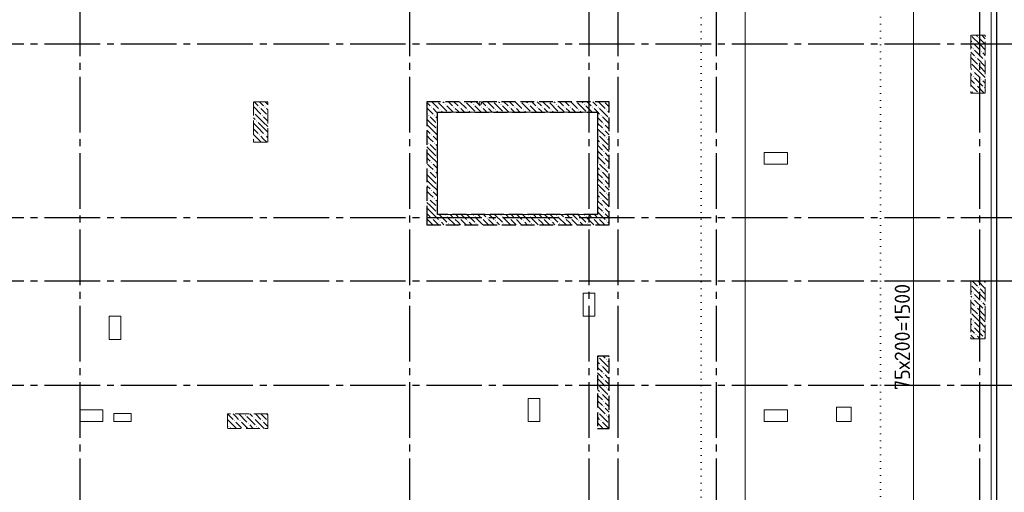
# Model space of a CAD drawing. Header units: millimetres. Extents: x 0 to 50400, y 0 to 35640.
# Tile 12 of 16: x 23476 to 40494, y 17507 to 25681. Entities that reach past the tile are written whole.
import ezdxf

# ---------------------------------------------------------------- set-up
doc = ezdxf.new("R2010")
doc.units = ezdxf.units.MM
for name, pattern in [('______2', [324, 240, -84]), ('______5', [1320, 960, -120, 120, -120]), ('______9', [120, 0, -120])]:
    doc.linetypes.add(name, pattern=pattern)
for name, color, linetype, lineweight in [('Standard', 7, 'Continuous', 25), ('ДОП Верх по Х', 7, 'Continuous', 25), ('ЖБ Перекрытие верхний уровень', 7, 'Continuous', 35), ('ЖБ Пилон', 7, 'Continuous', 35), ('ЖБ Стена верхний уровень', 7, 'Continuous', 35), ('Размерная линия_ общее', 7, 'Continuous', 13), ('Тени', 7, 'Continuous', 13)]:
    doc.layers.add(name, color=color, linetype=linetype, lineweight=lineweight)
doc.layers.add('Оси', color=7, linetype='______5', true_color=0x656565)
doc.styles.add('ISOCPEUR', font='txt')

msp = doc.modelspace()

# ---------------------------------------------------------------- hatches: boundary and pattern name
at = {"layer": 'ЖБ Пилон', "linetype": 'Continuous', "lineweight": 18, "transparency": 33554687}
for points in [[(40044, 25369), (40052, 25377), (40059, 25369), (40052, 25361)], [(39948, 25273), (39956, 25281), (39963, 25273), (39956, 25265)], [(39948, 25177), (39956, 25185), (39963, 25177), (39956, 25170)], [(39996, 25033), (40004, 25041), (40011, 25033), (40004, 25025)], [(40092, 25129), (40100, 25137), (40107, 25129), (40100, 25121)], [(39915, 24938), (39915, 24937), (39915, 24937)], [(40044, 24889), (40052, 24897), (40059, 24889), (40052, 24881)], [(40140, 24985), (40148, 24993), (40155, 24985), (40148, 24977)], [(39948, 24793), (39956, 24801), (39963, 24793), (39956, 24785)], [(39948, 24697), (39956, 24705), (39963, 24697), (39956, 24690)], [(39996, 24553), (40004, 24561), (40011, 24553), (40004, 24545)], [(40092, 24649), (40100, 24657), (40107, 24649), (40100, 24641)], [(40140, 24505), (40148, 24513), (40155, 24505), (40148, 24497)], [(39915, 24458), (39915, 24457), (39915, 24457)], [(40047, 24412), (40052, 24417), (40056, 24412)], [(27612, 24169), (27620, 24177), (27627, 24169), (27620, 24161)], [(27708, 24169), (27716, 24177), (27723, 24169), (27716, 24161)], [(27516, 24073), (27524, 24081), (27531, 24073), (27524, 24065)], [(27660, 24025), (27668, 24033), (27675, 24025), (27668, 24017)], [(27756, 24025), (27764, 24033), (27765, 24032), (27765, 24019), (27764, 24017)], [(27564, 23929), (27572, 23937), (27579, 23929), (27572, 23921)], [(27612, 23689), (27620, 23697), (27627, 23689), (27620, 23681)], [(27708, 23689), (27716, 23697), (27723, 23689), (27716, 23681)], [(27516, 23593), (27524, 23601), (27531, 23593), (27524, 23585)], [(40140, 21145), (40148, 21153), (40155, 21145), (40148, 21137)], [(39915, 21098), (39915, 21097), (39915, 21097)], [(39948, 20953), (39956, 20961), (39963, 20953), (39956, 20945)], [(40044, 21049), (40052, 21057), (40059, 21049), (40052, 21041)], [(39948, 20857), (39956, 20865), (39963, 20857), (39956, 20849)], [(40092, 20809), (40100, 20817), (40107, 20809), (40100, 20801)], [(39915, 20618), (39915, 20617), (39915, 20617)], [(39996, 20713), (40004, 20721), (40011, 20713), (40004, 20705)], [(40140, 20665), (40148, 20673), (40155, 20665), (40148, 20657)], [(39948, 20473), (39956, 20481), (39963, 20473), (39956, 20465)], [(40044, 20569), (40052, 20577), (40059, 20569), (40052, 20561)], [(39948, 20377), (39956, 20385), (39963, 20377), (39956, 20369)], [(40092, 20329), (40100, 20337), (40107, 20329), (40100, 20321)], [(39996, 20233), (40004, 20241), (40011, 20233), (40004, 20225)], [(40140, 20185), (40148, 20193), (40155, 20185), (40148, 20177)], [(27180, 18745), (27188, 18753), (27195, 18745), (27188, 18737)], [(27276, 18745), (27284, 18753), (27291, 18745), (27284, 18737)], [(27372, 18841), (27380, 18849), (27387, 18841), (27380, 18834)], [(27516, 18793), (27524, 18801), (27531, 18793), (27524, 18785)], [(27660, 18745), (27668, 18753), (27675, 18745), (27668, 18737)], [(27756, 18745), (27764, 18753), (27765, 18752), (27765, 18739), (27764, 18737)], [(27084, 18649), (27092, 18657), (27099, 18649), (27092, 18641)], [(27420, 18697), (27428, 18705), (27435, 18697), (27428, 18689)], [(27564, 18649), (27572, 18657), (27579, 18649), (27572, 18641)]]:
    msp.add_hatch(color=7, dxfattribs=at).paths.add_polyline_path(points, flags=16)
at = {"layer": 'ЖБ Стена верхний уровень', "linetype": 'Continuous', "lineweight": 18, "transparency": 33554687}
for points in [[(30588, 24169), (30596, 24177), (30603, 24169), (30596, 24161)], [(30696, 24262), (30692, 24257), (30687, 24262)], [(30828, 24217), (30836, 24225), (30843, 24217), (30836, 24210)], [(30972, 24169), (30980, 24177), (30987, 24169), (30980, 24161)], [(31068, 24169), (31076, 24177), (31083, 24169), (31076, 24161)], [(31176, 24262), (31172, 24257), (31167, 24262)], [(31308, 24217), (31316, 24225), (31323, 24217), (31316, 24210)], [(31452, 24169), (31460, 24177), (31467, 24169), (31460, 24161)], [(31548, 24169), (31556, 24177), (31563, 24169), (31556, 24161)], [(31656, 24262), (31652, 24257), (31647, 24262)], [(31788, 24217), (31796, 24225), (31803, 24217), (31796, 24210)], [(31932, 24169), (31940, 24177), (31947, 24169), (31940, 24161)], [(32028, 24169), (32036, 24177), (32043, 24169), (32036, 24161)], [(32136, 24262), (32132, 24257), (32127, 24262)], [(32268, 24217), (32276, 24225), (32283, 24217), (32276, 24210)], [(32412, 24169), (32420, 24177), (32427, 24169), (32420, 24161)], [(32508, 24169), (32516, 24177), (32523, 24169), (32516, 24161)], [(32616, 24262), (32612, 24257), (32607, 24262)], [(32748, 24217), (32756, 24225), (32763, 24217), (32756, 24210)], [(32892, 24169), (32900, 24177), (32907, 24169), (32900, 24161)], [(32988, 24169), (32996, 24177), (33003, 24169), (32996, 24161)], [(33096, 24262), (33092, 24257), (33087, 24262)], [(33228, 24217), (33236, 24225), (33243, 24217), (33236, 24210)], [(33372, 24169), (33380, 24177), (33387, 24169), (33380, 24161)], [(33468, 24169), (33476, 24177), (33483, 24169), (33476, 24161)], [(33576, 24262), (33572, 24257), (33567, 24262)], [(30540, 24025), (30548, 24033), (30555, 24025), (30548, 24017)], [(30636, 24025), (30644, 24033), (30651, 24025), (30644, 24017)], [(30732, 24121), (30740, 24129), (30747, 24121), (30740, 24113)], [(31212, 24121), (31220, 24129), (31227, 24121), (31220, 24113)], [(31692, 24121), (31700, 24129), (31707, 24121), (31700, 24113)], [(32172, 24121), (32180, 24129), (32187, 24121), (32180, 24113)], [(32652, 24121), (32660, 24129), (32667, 24121), (32660, 24113)], [(33132, 24121), (33140, 24129), (33147, 24121), (33140, 24113)], [(33516, 24025), (33524, 24033), (33531, 24025), (33524, 24017)], [(33612, 24121), (33620, 24129), (33627, 24121), (33620, 24113)], [(30684, 23881), (30692, 23889), (30695, 23886), (30695, 23877), (30692, 23873)], [(33564, 23881), (33572, 23889), (33579, 23881), (33572, 23873)], [(33660, 23977), (33665, 23983), (33665, 23972)], [(30588, 23689), (30596, 23697), (30603, 23689), (30596, 23681)], [(30684, 23785), (30692, 23793), (30695, 23790), (30695, 23781), (30692, 23777)], [(33468, 23689), (33476, 23697), (33483, 23689), (33476, 23681)], [(33564, 23785), (33572, 23793), (33579, 23785), (33572, 23777)], [(30540, 23545), (30548, 23553), (30555, 23545), (30548, 23537)], [(30636, 23545), (30644, 23553), (30651, 23545), (30644, 23537)], [(33516, 23545), (33524, 23553), (33531, 23545), (33524, 23537)], [(33612, 23641), (33620, 23649), (33627, 23641), (33620, 23633)], [(33660, 23497), (33665, 23503), (33665, 23492)], [(30684, 23401), (30692, 23409), (30695, 23406), (30695, 23397), (30692, 23393)], [(33564, 23401), (33572, 23409), (33579, 23401), (33572, 23393)], [(30588, 23209), (30596, 23217), (30603, 23209), (30596, 23201)], [(30684, 23305), (30692, 23313), (30695, 23310), (30695, 23301), (30692, 23297)], [(33468, 23209), (33476, 23217), (33483, 23209), (33476, 23201)], [(33564, 23305), (33572, 23313), (33579, 23305), (33572, 23297)], [(33612, 23161), (33620, 23169), (33627, 23161), (33620, 23153)], [(30540, 23065), (30548, 23073), (30555, 23065), (30548, 23057)], [(30636, 23065), (30644, 23073), (30651, 23065), (30644, 23057)], [(33516, 23065), (33524, 23073), (33531, 23065), (33524, 23057)], [(33660, 23017), (33665, 23023), (33665, 23012)], [(30684, 22921), (30692, 22929), (30695, 22926), (30695, 22917), (30692, 22913)], [(30684, 22825), (30692, 22833), (30695, 22830), (30695, 22821), (30692, 22817)], [(33564, 22921), (33572, 22929), (33579, 22921), (33572, 22913)], [(33564, 22825), (33572, 22833), (33579, 22825), (33572, 22817)], [(30588, 22729), (30596, 22737), (30603, 22729), (30596, 22721)], [(33468, 22729), (33476, 22737), (33483, 22729), (33476, 22721)], [(33612, 22681), (33620, 22689), (33627, 22681), (33620, 22673)], [(30540, 22585), (30548, 22593), (30555, 22585), (30548, 22577)], [(30636, 22585), (30644, 22593), (30651, 22585), (30644, 22577)], [(33516, 22585), (33524, 22593), (33531, 22585), (33524, 22577)], [(33660, 22537), (33665, 22543), (33665, 22532)], [(30684, 22441), (30692, 22449), (30695, 22446), (30695, 22437), (30692, 22433)], [(30684, 22345), (30692, 22353), (30695, 22350), (30695, 22341), (30692, 22337)], [(30828, 22297), (30836, 22305), (30843, 22297), (30836, 22289)], [(31308, 22297), (31316, 22305), (31323, 22297), (31316, 22289)], [(31788, 22297), (31796, 22305), (31803, 22297), (31796, 22289)], [(32268, 22297), (32276, 22305), (32283, 22297), (32276, 22289)], [(32748, 22297), (32756, 22305), (32763, 22297), (32756, 22289)], [(33228, 22297), (33236, 22305), (33243, 22297), (33236, 22289)], [(33564, 22441), (33572, 22449), (33579, 22441), (33572, 22433)], [(33564, 22345), (33572, 22353), (33579, 22345), (33572, 22337)], [(30588, 22249), (30596, 22257), (30603, 22249), (30596, 22241)], [(30732, 22201), (30740, 22209), (30747, 22201), (30740, 22193)], [(30876, 22153), (30884, 22161), (30891, 22153), (30884, 22145)], [(30972, 22249), (30980, 22257), (30987, 22249), (30980, 22241)], [(31068, 22249), (31076, 22257), (31083, 22249), (31076, 22241)], [(31212, 22201), (31220, 22209), (31227, 22201), (31220, 22193)], [(31356, 22153), (31364, 22161), (31371, 22153), (31364, 22145)], [(31452, 22249), (31460, 22257), (31467, 22249), (31460, 22241)], [(31548, 22249), (31556, 22257), (31563, 22249), (31556, 22241)], [(31692, 22201), (31700, 22209), (31707, 22201), (31700, 22193)], [(31836, 22153), (31844, 22161), (31851, 22153), (31844, 22145)], [(31932, 22249), (31940, 22257), (31947, 22249), (31940, 22241)], [(32028, 22249), (32036, 22257), (32043, 22249), (32036, 22241)], [(32172, 22201), (32180, 22209), (32187, 22201), (32180, 22193)], [(32316, 22153), (32324, 22161), (32331, 22153), (32324, 22145)], [(32412, 22249), (32420, 22257), (32427, 22249), (32420, 22241)], [(32508, 22249), (32516, 22257), (32523, 22249), (32516, 22241)], [(32652, 22201), (32660, 22209), (32667, 22201), (32660, 22193)], [(32796, 22153), (32804, 22161), (32811, 22153), (32804, 22145)], [(32892, 22249), (32900, 22257), (32907, 22249), (32900, 22241)], [(32988, 22249), (32996, 22257), (33003, 22249), (32996, 22241)], [(33132, 22201), (33140, 22209), (33147, 22201), (33140, 22193)], [(33276, 22153), (33284, 22161), (33291, 22153), (33284, 22145)], [(33372, 22249), (33380, 22257), (33387, 22249), (33380, 22241)], [(33468, 22249), (33476, 22257), (33483, 22249), (33476, 22241)], [(33612, 22201), (33620, 22209), (33627, 22201), (33620, 22193)], [(33468, 19849), (33476, 19857), (33483, 19849), (33476, 19841)], [(33612, 19801), (33620, 19809), (33627, 19801), (33620, 19794)], [(33516, 19705), (33524, 19713), (33531, 19705), (33524, 19697)], [(33660, 19657), (33665, 19663), (33665, 19652)], [(33564, 19561), (33572, 19569), (33579, 19561), (33572, 19554)], [(33564, 19465), (33572, 19473), (33579, 19465), (33572, 19457)], [(33468, 19369), (33476, 19377), (33483, 19369), (33476, 19361)], [(33516, 19225), (33524, 19233), (33531, 19225), (33524, 19217)], [(33612, 19321), (33620, 19329), (33627, 19321), (33620, 19314)], [(33564, 19081), (33572, 19089), (33579, 19081), (33572, 19074)], [(33660, 19177), (33665, 19183), (33665, 19172)], [(33468, 18889), (33476, 18897), (33483, 18889), (33476, 18881)], [(33564, 18985), (33572, 18993), (33579, 18985), (33572, 18977)], [(33516, 18745), (33524, 18753), (33531, 18745), (33524, 18737)], [(33612, 18841), (33620, 18849), (33627, 18841), (33620, 18834)], [(33660, 18697), (33665, 18703), (33665, 18692)]]:
    msp.add_hatch(color=7, dxfattribs=at).paths.add_polyline_path(points, flags=16)

# ---------------------------------------------------------------- linework, layer by layer
at = {"layer": 'Standard', "color": 254, "linetype": 'Continuous', "lineweight": -3, "true_color": 0xc4c4ff, "transparency": 33554687}
msp.add_lwpolyline([(7965, 10212), (40365, 10212), (40365, 32712), (7965, 32712), (7965, 10212)], dxfattribs=at)
at = {"layer": 'ДОП Верх по Х', "color": 251, "linetype": 'Continuous', "lineweight": 13, "true_color": 0x494949, "transparency": 33554687}
msp.add_line((36015, 12921), (36015, 27585), dxfattribs=at)
at = {"layer": 'ЖБ Перекрытие верхний уровень', "color": 7, "linetype": 'Continuous', "lineweight": 18, "transparency": 33554687}
for p, q in [((40265, 10312), (40265, 32612)), ((31415, 24262), (31415, 24222)), ((31455, 24262), (31415, 24262)), ((31415, 24222), (31455, 24222)), ((31455, 24222), (31455, 24262)), ((30695, 22312), (30695, 24082)), ((30695, 24082), (33465, 24082)), ((33465, 24082), (33465, 22312)), ((36745, 23382), (36345, 23382)), ((36345, 23382), (36345, 23182)), ((36745, 23182), (36745, 23382)), ((36345, 23182), (36745, 23182)), ((33465, 22312), (30695, 22312)), ((33215, 20952), (33215, 20552)), ((33415, 20952), (33215, 20952)), ((33415, 20552), (33415, 20952)), ((25025, 20552), (25025, 20152)), ((25225, 20552), (25025, 20552)), ((25225, 20152), (25225, 20552)), ((33215, 20552), (33415, 20552)), ((25025, 20152), (25225, 20152)), ((32265, 19132), (32265, 18732)), ((32465, 19132), (32265, 19132)), ((32465, 18732), (32465, 19132)), ((24915, 18934), (24515, 18934)), ((24515, 18934), (24515, 18734)), ((24915, 18734), (24915, 18934)), ((36745, 18932), (36345, 18932)), ((36345, 18932), (36345, 18732)), ((36745, 18732), (36745, 18932)), ((37595, 18982), (37595, 18732)), ((37845, 18982), (37595, 18982)), ((37845, 18732), (37845, 18982)), ((24515, 18734), (24915, 18734)), ((25405, 18872), (25105, 18872)), ((25105, 18872), (25105, 18732)), ((25105, 18732), (25405, 18732)), ((25405, 18732), (25405, 18872)), ((32265, 18732), (32465, 18732)), ((36345, 18732), (36745, 18732)), ((37595, 18732), (37845, 18732))]:
    msp.add_line(p, q, dxfattribs=at)
at = {"layer": 'ЖБ Пилон', "color": 253, "linetype": '______2', "lineweight": 13, "true_color": 0xa0a0a0, "transparency": 33554687}
for p, q in [((40165, 25412), (39915, 25412)), ((39915, 25412), (39915, 24412)), ((40165, 24412), (40165, 25412)), ((39915, 24412), (40165, 24412)), ((27765, 24262), (27515, 24262)), ((27515, 24262), (27515, 23562)), ((27765, 23562), (27765, 24262)), ((27515, 23562), (27765, 23562)), ((40165, 21162), (39915, 21162)), ((39915, 21162), (39915, 20162)), ((40165, 20162), (40165, 21162)), ((39915, 20162), (40165, 20162)), ((27765, 18862), (27065, 18862)), ((27065, 18862), (27065, 18612)), ((27765, 18612), (27765, 18862)), ((27065, 18612), (27765, 18612))]:
    msp.add_line(p, q, dxfattribs=at)
at = {"layer": 'ЖБ Пилон', "color": 9, "linetype": 'Continuous', "lineweight": 18, "true_color": 0xc7c7c7, "transparency": 33554687}
for p, q in [((40076, 25249), (39932, 25393)), ((40008, 25412), (40028, 25393)), ((40165, 25352), (40104, 25412)), ((39915, 25314), (39932, 25297)), ((39932, 25201), (39915, 25218)), ((39980, 25249), (40076, 25153)), ((40076, 25345), (40165, 25256)), ((40076, 25249), (40165, 25160)), ((39915, 25122), (39980, 25057)), ((39915, 25026), (40028, 24913)), ((39980, 25153), (40124, 25009)), ((40165, 25064), (40124, 25105)), ((40076, 24769), (39932, 24913)), ((40165, 24872), (40028, 25009)), ((40076, 24865), (40165, 24776)), ((39915, 24834), (39932, 24817)), ((39932, 24721), (39915, 24738)), ((39980, 24769), (40076, 24673)), ((40076, 24769), (40165, 24680)), ((39915, 24642), (39980, 24577)), ((39915, 24546), (40028, 24433)), ((39980, 24673), (40124, 24529)), ((40144, 24412), (40028, 24529)), ((40165, 24584), (40124, 24625)), ((39952, 24412), (39932, 24433)), ((27515, 24178), (27644, 24049)), ((27526, 24262), (27596, 24193)), ((27622, 24262), (27692, 24193)), ((27719, 24262), (27765, 24216)), ((27692, 23905), (27548, 24049)), ((27692, 24097), (27644, 24145)), ((27740, 24049), (27692, 24097)), ((27692, 24001), (27765, 23928)), ((27740, 24145), (27765, 24120)), ((27515, 23986), (27548, 23953)), ((27596, 23809), (27515, 23890)), ((27596, 23905), (27692, 23809)), ((27692, 23905), (27765, 23832)), ((27515, 23794), (27596, 23713)), ((27515, 23698), (27644, 23569)), ((27596, 23809), (27692, 23713)), ((27692, 23617), (27644, 23665)), ((27692, 23809), (27765, 23736)), ((27740, 23665), (27765, 23640)), ((27554, 23562), (27548, 23569)), ((27740, 23569), (27692, 23617)), ((39938, 21162), (40028, 21073)), ((40165, 21032), (40034, 21162)), ((39915, 20994), (39932, 20977)), ((40076, 20929), (39932, 21073)), ((40076, 21025), (40165, 20936)), ((39932, 20881), (39915, 20898)), ((39915, 20802), (39980, 20737)), ((39980, 20929), (40076, 20833)), ((39980, 20833), (40124, 20689)), ((40076, 20929), (40165, 20840)), ((40165, 20744), (40124, 20785)), ((39915, 20706), (40028, 20593)), ((40076, 20449), (39932, 20593)), ((40165, 20552), (40028, 20689)), ((39915, 20514), (39932, 20497)), ((39980, 20449), (40076, 20353)), ((40076, 20545), (40165, 20456)), ((40076, 20449), (40165, 20360)), ((39932, 20401), (39915, 20418)), ((39915, 20322), (39980, 20257)), ((39980, 20353), (40124, 20209)), ((40165, 20264), (40124, 20305)), ((39915, 20226), (39979, 20162)), ((40074, 20162), (40028, 20209)), ((27212, 18625), (27068, 18769)), ((27070, 18862), (27164, 18769)), ((27212, 18817), (27166, 18862)), ((27260, 18769), (27212, 18817)), ((27212, 18721), (27308, 18625)), ((27262, 18862), (27404, 18721)), ((27308, 18721), (27417, 18612)), ((27404, 18817), (27548, 18673)), ((27454, 18862), (27500, 18817)), ((27692, 18625), (27548, 18769)), ((27550, 18862), (27644, 18769)), ((27692, 18817), (27646, 18862)), ((27740, 18769), (27692, 18817)), ((27692, 18721), (27765, 18648)), ((27742, 18862), (27765, 18840)), ((27065, 18676), (27068, 18673)), ((27116, 18625), (27128, 18612)), ((27212, 18625), (27224, 18612)), ((27512, 18612), (27452, 18673)), ((27596, 18625), (27608, 18612)), ((27692, 18625), (27704, 18612))]:
    msp.add_line(p, q, dxfattribs=at)
at = {"layer": 'ЖБ Стена верхний уровень', "color": 251, "linetype": '______2', "lineweight": -3, "true_color": 0x656565, "transparency": 33554687}
for p, q in [((33665, 24262), (30515, 24262)), ((30515, 24262), (30515, 24082)), ((33665, 24082), (33665, 24262)), ((30515, 24082), (30515, 22312)), ((30695, 22312), (30695, 24082)), ((30695, 24082), (33465, 24082)), ((33465, 24082), (33465, 22312)), ((33665, 22132), (33665, 24082)), ((30515, 22312), (30515, 22132)), ((33465, 22312), (30695, 22312)), ((30515, 22132), (33465, 22132)), ((33465, 22132), (33665, 22132)), ((33665, 19862), (33465, 19862)), ((33465, 19862), (33465, 18612)), ((33665, 18612), (33665, 19862)), ((33465, 18612), (33665, 18612))]:
    msp.add_line(p, q, dxfattribs=at)
at = {"layer": 'ЖБ Стена верхний уровень', "color": 9, "linetype": 'Continuous', "lineweight": 18, "true_color": 0xc7c7c7, "transparency": 33554687}
for p, q in [((30515, 24250), (30572, 24193)), ((30599, 24262), (30716, 24145)), ((30716, 24241), (30860, 24097)), ((30812, 24241), (30790, 24262)), ((30860, 24193), (30970, 24082)), ((30886, 24262), (30956, 24193)), ((30982, 24262), (31052, 24193)), ((31079, 24262), (31196, 24145)), ((31196, 24241), (31340, 24097)), ((31292, 24241), (31270, 24262)), ((31340, 24193), (31450, 24082)), ((31366, 24262), (31436, 24193)), ((31462, 24262), (31532, 24193)), ((31559, 24262), (31676, 24145)), ((31676, 24241), (31820, 24097)), ((31772, 24241), (31750, 24262)), ((31820, 24193), (31930, 24082)), ((31846, 24262), (31916, 24193)), ((31942, 24262), (32012, 24193)), ((32039, 24262), (32156, 24145)), ((32156, 24241), (32300, 24097)), ((32252, 24241), (32230, 24262)), ((32300, 24193), (32410, 24082)), ((32326, 24262), (32396, 24193)), ((32422, 24262), (32492, 24193)), ((32519, 24262), (32636, 24145)), ((32636, 24241), (32780, 24097)), ((32732, 24241), (32710, 24262)), ((32780, 24193), (32890, 24082)), ((32806, 24262), (32876, 24193)), ((32902, 24262), (32972, 24193)), ((32999, 24262), (33116, 24145)), ((33116, 24241), (33260, 24097)), ((33212, 24241), (33190, 24262)), ((33260, 24193), (33370, 24082)), ((33286, 24262), (33356, 24193)), ((33382, 24262), (33452, 24193)), ((33479, 24262), (33596, 24145)), ((33596, 24241), (33665, 24172)), ((30515, 24058), (30524, 24049)), ((30572, 24097), (30524, 24145)), ((30586, 24082), (30572, 24097)), ((30572, 24001), (30668, 23905)), ((30620, 24049), (30586, 24082)), ((30620, 24145), (30682, 24082)), ((30668, 24001), (30695, 23974)), ((30682, 24082), (30695, 24070)), ((30764, 24097), (30778, 24082)), ((31052, 24097), (31004, 24145)), ((31066, 24082), (31052, 24097)), ((31100, 24145), (31162, 24082)), ((31244, 24097), (31258, 24082)), ((31532, 24097), (31484, 24145)), ((31546, 24082), (31532, 24097)), ((31580, 24145), (31642, 24082)), ((31724, 24097), (31738, 24082)), ((32012, 24097), (31964, 24145)), ((32026, 24082), (32012, 24097)), ((32060, 24145), (32122, 24082)), ((32204, 24097), (32218, 24082)), ((32492, 24097), (32444, 24145)), ((32506, 24082), (32492, 24097)), ((32540, 24145), (32602, 24082)), ((32684, 24097), (32698, 24082)), ((32972, 24097), (32924, 24145)), ((32986, 24082), (32972, 24097)), ((33020, 24145), (33082, 24082)), ((33164, 24097), (33178, 24082)), ((33452, 24097), (33404, 24145)), ((33466, 24082), (33452, 24097)), ((33500, 24049), (33466, 24082)), ((33500, 24145), (33562, 24082)), ((33548, 24001), (33665, 23884)), ((33562, 24082), (33644, 24001)), ((33644, 24097), (33658, 24082)), ((33658, 24082), (33665, 24076)), ((30572, 23905), (30515, 23962)), ((30515, 23866), (30572, 23809)), ((30572, 23905), (30668, 23809)), ((33465, 23988), (33548, 23905)), ((33465, 23892), (33548, 23809)), ((33644, 23809), (33596, 23857)), ((30515, 23770), (30572, 23713)), ((30572, 23617), (30524, 23665)), ((30572, 23809), (30695, 23686)), ((30620, 23665), (30695, 23590)), ((33465, 23796), (33596, 23665)), ((33500, 23665), (33644, 23521)), ((33596, 23761), (33665, 23692)), ((33665, 23788), (33644, 23809)), ((30515, 23578), (30524, 23569)), ((30620, 23569), (30572, 23617)), ((30572, 23521), (30668, 23425)), ((30668, 23521), (30695, 23494)), ((33500, 23569), (33465, 23604)), ((33465, 23508), (33548, 23425)), ((33548, 23521), (33665, 23404)), ((33644, 23617), (33665, 23596)), ((30572, 23425), (30515, 23482)), ((30515, 23386), (30572, 23329)), ((30572, 23425), (30668, 23329)), ((30572, 23329), (30695, 23206)), ((33465, 23412), (33548, 23329)), ((33465, 23316), (33596, 23185)), ((33644, 23329), (33596, 23377)), ((33665, 23308), (33644, 23329)), ((30515, 23290), (30572, 23233)), ((30572, 23137), (30524, 23185)), ((30620, 23185), (30695, 23110)), ((33500, 23185), (33644, 23041)), ((33596, 23281), (33665, 23212)), ((30515, 23098), (30524, 23089)), ((30572, 22945), (30515, 23002)), ((30620, 23089), (30572, 23137)), ((30572, 23041), (30668, 22945)), ((30668, 23041), (30695, 23014)), ((33500, 23089), (33465, 23124)), ((33465, 23028), (33548, 22945)), ((33548, 23041), (33665, 22924)), ((33644, 23137), (33665, 23116)), ((30515, 22906), (30572, 22849)), ((30515, 22810), (30572, 22753)), ((30572, 22945), (30668, 22849)), ((30572, 22849), (30695, 22726)), ((33465, 22932), (33548, 22849)), ((33465, 22836), (33596, 22705)), ((33644, 22849), (33596, 22897)), ((33665, 22828), (33644, 22849)), ((30572, 22657), (30524, 22705)), ((30620, 22609), (30572, 22657)), ((30620, 22705), (30695, 22630)), ((33500, 22609), (33465, 22644)), ((33500, 22705), (33644, 22561)), ((33596, 22801), (33665, 22732)), ((33644, 22657), (33665, 22636)), ((30515, 22618), (30524, 22609)), ((30572, 22465), (30515, 22522)), ((30572, 22561), (30668, 22465)), ((30572, 22465), (30668, 22369)), ((30668, 22561), (30695, 22534)), ((33465, 22548), (33548, 22465)), ((33548, 22561), (33665, 22444)), ((30515, 22426), (30572, 22369)), ((30515, 22330), (30532, 22312)), ((30532, 22312), (30572, 22273)), ((30572, 22369), (30628, 22312)), ((30628, 22312), (30716, 22225)), ((30724, 22312), (30860, 22177)), ((30916, 22312), (30956, 22273)), ((31012, 22312), (31052, 22273)), ((31108, 22312), (31196, 22225)), ((31204, 22312), (31340, 22177)), ((31396, 22312), (31436, 22273)), ((31492, 22312), (31532, 22273)), ((31588, 22312), (31676, 22225)), ((31684, 22312), (31820, 22177)), ((31876, 22312), (31916, 22273)), ((31972, 22312), (32012, 22273)), ((32068, 22312), (32156, 22225)), ((32164, 22312), (32300, 22177)), ((32356, 22312), (32396, 22273)), ((32452, 22312), (32492, 22273)), ((32548, 22312), (32636, 22225)), ((32644, 22312), (32780, 22177)), ((32836, 22312), (32876, 22273)), ((32932, 22312), (32972, 22273)), ((33028, 22312), (33116, 22225)), ((33124, 22312), (33260, 22177)), ((33316, 22312), (33356, 22273)), ((33412, 22312), (33452, 22273)), ((33465, 22452), (33548, 22369)), ((33465, 22356), (33596, 22225)), ((33644, 22369), (33596, 22417)), ((33596, 22321), (33665, 22252)), ((33665, 22348), (33644, 22369)), ((30515, 22138), (30520, 22132)), ((30572, 22177), (30524, 22225)), ((30616, 22132), (30572, 22177)), ((30620, 22225), (30712, 22132)), ((30764, 22177), (30808, 22132)), ((30860, 22273), (31000, 22132)), ((31052, 22177), (31004, 22225)), ((31096, 22132), (31052, 22177)), ((31100, 22225), (31192, 22132)), ((31244, 22177), (31288, 22132)), ((31340, 22273), (31480, 22132)), ((31532, 22177), (31484, 22225)), ((31576, 22132), (31532, 22177)), ((31580, 22225), (31672, 22132)), ((31724, 22177), (31768, 22132)), ((31820, 22273), (31960, 22132)), ((32012, 22177), (31964, 22225)), ((32056, 22132), (32012, 22177)), ((32060, 22225), (32152, 22132)), ((32204, 22177), (32248, 22132)), ((32300, 22273), (32440, 22132)), ((32492, 22177), (32444, 22225)), ((32536, 22132), (32492, 22177)), ((32540, 22225), (32632, 22132)), ((32684, 22177), (32728, 22132)), ((32780, 22273), (32920, 22132)), ((32972, 22177), (32924, 22225)), ((33016, 22132), (32972, 22177)), ((33020, 22225), (33112, 22132)), ((33164, 22177), (33208, 22132)), ((33260, 22273), (33400, 22132)), ((33452, 22177), (33404, 22225)), ((33465, 22164), (33452, 22177)), ((33496, 22132), (33465, 22164)), ((33500, 22225), (33592, 22132)), ((33644, 22177), (33665, 22156)), ((33500, 19729), (33465, 19764)), ((33500, 19825), (33644, 19681)), ((33558, 19862), (33596, 19825)), ((33644, 19777), (33665, 19756)), ((33654, 19862), (33665, 19852)), ((33465, 19668), (33548, 19585)), ((33465, 19572), (33548, 19489)), ((33548, 19681), (33665, 19564)), ((33465, 19476), (33596, 19345)), ((33644, 19489), (33596, 19537)), ((33596, 19441), (33665, 19372)), ((33665, 19468), (33644, 19489)), ((33500, 19249), (33465, 19284)), ((33500, 19345), (33644, 19201)), ((33644, 19297), (33665, 19276)), ((33465, 19188), (33548, 19105)), ((33465, 19092), (33548, 19009)), ((33548, 19201), (33665, 19084)), ((33465, 18996), (33596, 18865)), ((33644, 19009), (33596, 19057)), ((33596, 18961), (33665, 18892)), ((33665, 18988), (33644, 19009)), ((33500, 18769), (33465, 18804)), ((33500, 18865), (33644, 18721)), ((33548, 18721), (33657, 18612)), ((33644, 18817), (33665, 18796)), ((33465, 18708), (33548, 18625))]:
    msp.add_line(p, q, dxfattribs=at)
at = {"layer": 'Оси', "color": 8, "linetype": '______5', "lineweight": -3, "transparency": 33554687}
for p, q in [((24515, 32612), (24515, 8317)), ((30215, 32612), (30215, 8317)), ((33315, 32612), (33315, 8317)), ((33815, 32612), (33815, 8317)), ((35515, 32612), (35515, 8317)), ((40065, 32612), (40065, 8317)), ((8065, 25262), (42963, 25262)), ((8065, 22262), (42963, 22262)), ((8065, 21162), (42963, 21162)), ((8065, 19362), (42963, 19362))]:
    msp.add_line(p, q, dxfattribs=at)
at = {"layer": 'Размерная линия_ общее', "color": 7, "linetype": 'Continuous', "lineweight": 13, "transparency": 33554687}
msp.add_line((38923, 12752), (38923, 27752), dxfattribs=at)
at = {"layer": 'Тени', "color": 7, "linetype": '______9', "lineweight": 13, "transparency": 33554687}
for p, q in [((35255, 27753), (35255, 12753)), ((38355, 12753), (38355, 27753))]:
    msp.add_line(p, q, dxfattribs=at)

# ---------------------------------------------------------------- texts
at = {"layer": 'Размерная линия_ общее', "color": 7, "linetype": 'Continuous', "lineweight": 25, "transparency": 33554687, "insert": (38863, 19276), "char_height": 264, "width": 2103.76, "attachment_point": 7, "rotation": 90, "style": 'ISOCPEUR'}
msp.add_mtext('\\W0.95;75х200=1500', dxfattribs=at)

doc.saveas('drawing.dxf')
